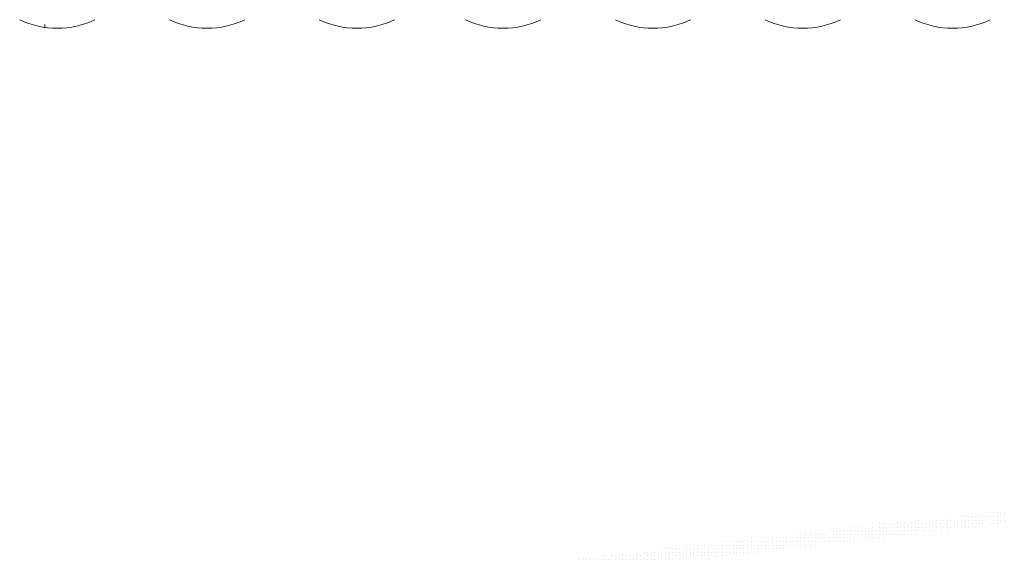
# Model space of a CAD drawing. Header units: metres. Extents: x 5.7 to 89.8, y 4 to 63.5.
# Tile 239 of 256: x 38.1 to 40.7, y 48.4 to 49.8. Entities that reach past the tile are written whole.
import ezdxf

# ---------------------------------------------------------------- set-up
doc = ezdxf.new("R2010")
doc.units = ezdxf.units.M
doc.header["$MEASUREMENT"] = 0
for name, color, linetype in [('PDF17_dim', 7, 'Continuous'), ('PDF17_hatch-borshi', 7, 'Continuous'), ('PDF17_hatch-plan', 7, 'Continuous')]:
    doc.layers.add(name, color=color, linetype=linetype)

msp = doc.modelspace()

# ---------------------------------------------------------------- linework, layer by layer
at = {"layer": 'PDF17_dim', "lineweight": 20}
for centre in [(38.1668, 50.0453), (38.5714, 50.0453), (38.9759, 50.0453), (39.3707, 50.0453), (39.7753, 50.0453), (40.1798, 50.0453), (40.5843, 50.0453)]:
    msp.add_arc(centre, 0.236, 244.5118, 295.4882, dxfattribs=at)
at = {"layer": 'PDF17_hatch-borshi', "lineweight": 18}
for points in [[(40.6854, 48.4995), (40.6854, 48.4995)], [(40.695, 48.4995), (40.695, 48.4995)], [(40.7047, 48.4995), (40.7047, 48.4995)], [(40.7047, 48.4995), (40.7047, 48.4995)], [(40.7047, 48.4995), (40.7047, 48.4995)], [(40.7143, 48.4995), (40.7143, 48.4995)], [(40.7143, 48.4995), (40.7143, 48.4995)], [(40.7239, 48.4995), (40.7239, 48.4995)], [(40.7239, 48.4995), (40.7239, 48.4995)], [(40.3868, 48.4706), (40.3868, 48.4706)], [(40.3965, 48.4706), (40.3965, 48.4706)], [(40.4157, 48.4706), (40.4157, 48.4706)], [(40.4157, 48.4706), (40.4157, 48.4706)], [(40.435, 48.4706), (40.435, 48.4706)], [(40.4446, 48.4706), (40.4446, 48.4706)], [(40.4543, 48.4706), (40.4543, 48.4706)], [(40.4543, 48.4706), (40.4543, 48.4706)], [(40.4735, 48.4706), (40.4735, 48.4706)], [(40.4735, 48.4706), (40.4735, 48.4706)], [(40.4735, 48.4706), (40.4735, 48.4706)], [(40.4831, 48.4803), (40.4831, 48.4803)], [(40.4831, 48.4706), (40.4831, 48.4706)], [(40.4831, 48.4706), (40.4831, 48.4706)], [(40.4928, 48.4803), (40.4928, 48.4803)], [(40.4928, 48.4706), (40.4928, 48.4706)], [(40.4928, 48.4706), (40.4928, 48.4706)], [(40.4928, 48.4706), (40.4928, 48.4706)], [(40.5024, 48.4706), (40.5024, 48.4706)], [(40.5024, 48.4706), (40.5024, 48.4706)], [(40.5024, 48.4706), (40.5024, 48.4706)], [(40.5024, 48.4706), (40.5024, 48.4706)], [(40.512, 48.4706), (40.512, 48.4706)], [(40.512, 48.4706), (40.512, 48.4706)], [(40.5217, 48.4803), (40.5217, 48.4803)], [(40.5217, 48.4803), (40.5217, 48.4803)], [(40.5217, 48.4706), (40.5217, 48.4706)], [(40.5217, 48.4706), (40.5217, 48.4706)], [(40.5313, 48.4706), (40.5313, 48.4706)], [(40.5313, 48.4706), (40.5313, 48.4706)], [(40.5313, 48.4706), (40.5313, 48.4706)], [(40.5409, 48.4803), (40.5409, 48.4803)], [(40.5409, 48.4706), (40.5409, 48.4706)], [(40.5409, 48.4706), (40.5409, 48.4706)], [(40.5506, 48.4803), (40.5506, 48.4803)], [(40.5506, 48.4803), (40.5506, 48.4803)], [(40.5506, 48.4803), (40.5506, 48.4803)], [(40.5506, 48.4803), (40.5506, 48.4803)], [(40.5506, 48.4706), (40.5506, 48.4706)], [(40.5602, 48.4803), (40.5602, 48.4803)], [(40.5602, 48.4803), (40.5602, 48.4803)], [(40.5602, 48.4803), (40.5602, 48.4803)], [(40.5602, 48.4706), (40.5602, 48.4706)], [(40.5698, 48.4803), (40.5698, 48.4803)], [(40.5698, 48.4803), (40.5698, 48.4803)], [(40.5698, 48.4803), (40.5698, 48.4803)], [(40.5698, 48.4706), (40.5698, 48.4706)], [(40.5698, 48.4706), (40.5698, 48.4706)], [(40.5795, 48.4899), (40.5795, 48.4899)], [(40.5795, 48.4803), (40.5795, 48.4803)], [(40.5795, 48.4803), (40.5795, 48.4803)], [(40.5795, 48.4803), (40.5795, 48.4803)], [(40.5891, 48.4803), (40.5891, 48.4803)], [(40.5891, 48.4803), (40.5891, 48.4803)], [(40.5891, 48.4803), (40.5891, 48.4803)], [(40.5891, 48.4706), (40.5891, 48.4706)], [(40.5891, 48.4706), (40.5891, 48.4706)], [(40.5891, 48.4706), (40.5891, 48.4706)], [(40.5987, 48.4803), (40.5987, 48.4803)], [(40.5987, 48.4803), (40.5987, 48.4803)], [(40.5987, 48.4803), (40.5987, 48.4803)], [(40.5987, 48.4706), (40.5987, 48.4706)], [(40.6083, 48.4899), (40.6083, 48.4899)], [(40.6083, 48.4803), (40.6083, 48.4803)], [(40.6083, 48.4803), (40.6083, 48.4803)], [(40.6083, 48.4803), (40.6083, 48.4803)], [(40.6083, 48.4706), (40.6083, 48.4706)], [(40.6083, 48.4706), (40.6083, 48.4706)], [(40.618, 48.4899), (40.618, 48.4899)], [(40.618, 48.4803), (40.618, 48.4803)], [(40.618, 48.4803), (40.618, 48.4803)], [(40.618, 48.4803), (40.618, 48.4803)], [(40.618, 48.4803), (40.618, 48.4803)], [(40.618, 48.4706), (40.618, 48.4706)], [(40.6276, 48.4899), (40.6276, 48.4899)], [(40.6276, 48.4899), (40.6276, 48.4899)], [(40.6276, 48.4803), (40.6276, 48.4803)], [(40.6276, 48.4803), (40.6276, 48.4803)], [(40.6276, 48.4706), (40.6276, 48.4706)], [(40.6276, 48.4706), (40.6276, 48.4706)], [(40.6276, 48.4706), (40.6276, 48.4706)], [(40.6372, 48.4899), (40.6372, 48.4899)], [(40.6372, 48.4899), (40.6372, 48.4899)], [(40.6372, 48.4899), (40.6372, 48.4899)], [(40.6372, 48.4803), (40.6372, 48.4803)], [(40.6372, 48.4803), (40.6372, 48.4803)], [(40.6372, 48.4706), (40.6372, 48.4706)], [(40.6372, 48.4706), (40.6372, 48.4706)], [(40.6469, 48.4899), (40.6469, 48.4899)], [(40.6469, 48.4803), (40.6469, 48.4803)], [(40.6469, 48.4803), (40.6469, 48.4803)], [(40.6469, 48.4803), (40.6469, 48.4803)], [(40.6469, 48.4706), (40.6469, 48.4706)], [(40.6469, 48.4706), (40.6469, 48.4706)], [(40.6565, 48.4899), (40.6565, 48.4899)], [(40.6565, 48.4899), (40.6565, 48.4899)], [(40.6565, 48.4899), (40.6565, 48.4899)], [(40.6565, 48.4899), (40.6565, 48.4899)], [(40.6565, 48.4803), (40.6565, 48.4803)], [(40.6565, 48.4706), (40.6565, 48.4706)], [(40.6565, 48.4706), (40.6565, 48.4706)], [(40.6565, 48.4706), (40.6565, 48.4706)], [(40.6661, 48.4899), (40.6661, 48.4899)], [(40.6661, 48.4899), (40.6661, 48.4899)], [(40.6661, 48.4899), (40.6661, 48.4899)], [(40.6661, 48.4803), (40.6661, 48.4803)], [(40.6661, 48.4803), (40.6661, 48.4803)], [(40.6661, 48.4706), (40.6661, 48.4706)], [(40.6661, 48.4706), (40.6661, 48.4706)], [(40.6661, 48.4706), (40.6661, 48.4706)], [(40.6758, 48.4899), (40.6758, 48.4899)], [(40.6758, 48.4899), (40.6758, 48.4899)], [(40.6758, 48.4899), (40.6758, 48.4899)], [(40.6758, 48.4803), (40.6758, 48.4803)], [(40.6758, 48.4803), (40.6758, 48.4803)], [(40.6854, 48.4899), (40.6854, 48.4899)], [(40.6854, 48.4899), (40.6854, 48.4899)], [(40.6854, 48.4706), (40.6854, 48.4706)], [(40.6854, 48.4706), (40.6854, 48.4706)], [(40.6854, 48.4706), (40.6854, 48.4706)], [(40.6854, 48.4706), (40.6854, 48.4706)], [(40.695, 48.4899), (40.695, 48.4899)], [(40.695, 48.4899), (40.695, 48.4899)], [(40.695, 48.4899), (40.695, 48.4899)], [(40.695, 48.4803), (40.695, 48.4803)], [(40.695, 48.4803), (40.695, 48.4803)], [(40.695, 48.4803), (40.695, 48.4803)], [(40.695, 48.4706), (40.695, 48.4706)], [(40.7047, 48.4899), (40.7047, 48.4899)], [(40.7047, 48.4899), (40.7047, 48.4899)], [(40.7047, 48.4803), (40.7047, 48.4803)], [(40.7047, 48.4803), (40.7047, 48.4803)], [(40.7047, 48.4706), (40.7047, 48.4706)], [(40.7047, 48.4706), (40.7047, 48.4706)], [(40.7143, 48.4899), (40.7143, 48.4899)], [(40.7143, 48.4803), (40.7143, 48.4803)], [(40.7143, 48.4803), (40.7143, 48.4803)], [(40.7143, 48.4803), (40.7143, 48.4803)], [(40.7239, 48.4899), (40.7239, 48.4899)], [(40.7239, 48.4899), (40.7239, 48.4899)], [(40.7239, 48.4899), (40.7239, 48.4899)], [(40.7239, 48.4803), (40.7239, 48.4803)], [(40.1653, 48.4417), (40.1653, 48.4417)], [(40.1749, 48.4417), (40.1749, 48.4417)], [(40.1846, 48.4417), (40.1846, 48.4417)], [(40.2038, 48.4417), (40.2038, 48.4417)], [(40.2038, 48.4417), (40.2038, 48.4417)], [(40.2135, 48.4417), (40.2135, 48.4417)], [(40.2231, 48.4417), (40.2231, 48.4417)], [(40.2327, 48.4514), (40.2327, 48.4514)], [(40.2327, 48.4417), (40.2327, 48.4417)], [(40.2327, 48.4417), (40.2327, 48.4417)], [(40.2424, 48.4417), (40.2424, 48.4417)], [(40.2424, 48.4417), (40.2424, 48.4417)], [(40.252, 48.4514), (40.252, 48.4514)], [(40.2616, 48.4514), (40.2616, 48.4514)], [(40.2616, 48.4417), (40.2616, 48.4417)], [(40.2616, 48.4417), (40.2616, 48.4417)], [(40.2713, 48.4514), (40.2713, 48.4514)], [(40.2713, 48.4514), (40.2713, 48.4514)], [(40.2713, 48.4417), (40.2713, 48.4417)], [(40.2713, 48.4417), (40.2713, 48.4417)], [(40.2809, 48.4514), (40.2809, 48.4514)], [(40.2809, 48.4417), (40.2809, 48.4417)], [(40.2809, 48.4417), (40.2809, 48.4417)], [(40.2809, 48.4417), (40.2809, 48.4417)], [(40.2905, 48.4514), (40.2905, 48.4514)], [(40.2905, 48.4514), (40.2905, 48.4514)], [(40.2905, 48.4514), (40.2905, 48.4514)], [(40.2905, 48.4417), (40.2905, 48.4417)], [(40.3002, 48.4417), (40.3002, 48.4417)], [(40.3002, 48.4417), (40.3002, 48.4417)], [(40.3002, 48.4417), (40.3002, 48.4417)], [(40.3002, 48.4417), (40.3002, 48.4417)], [(40.3098, 48.4514), (40.3098, 48.4514)], [(40.3098, 48.4514), (40.3098, 48.4514)], [(40.3098, 48.4514), (40.3098, 48.4514)], [(40.3098, 48.4417), (40.3098, 48.4417)], [(40.3194, 48.461), (40.3194, 48.461)], [(40.3194, 48.4514), (40.3194, 48.4514)], [(40.3194, 48.4514), (40.3194, 48.4514)], [(40.3194, 48.4417), (40.3194, 48.4417)], [(40.3194, 48.4417), (40.3194, 48.4417)], [(40.3194, 48.4417), (40.3194, 48.4417)], [(40.329, 48.4514), (40.329, 48.4514)], [(40.329, 48.4514), (40.329, 48.4514)], [(40.329, 48.4417), (40.329, 48.4417)], [(40.329, 48.4417), (40.329, 48.4417)], [(40.329, 48.4417), (40.329, 48.4417)], [(40.3387, 48.461), (40.3387, 48.461)], [(40.3387, 48.4514), (40.3387, 48.4514)], [(40.3387, 48.4514), (40.3387, 48.4514)], [(40.3387, 48.4514), (40.3387, 48.4514)], [(40.3387, 48.4417), (40.3387, 48.4417)], [(40.3483, 48.4514), (40.3483, 48.4514)], [(40.3483, 48.4514), (40.3483, 48.4514)], [(40.3483, 48.4514), (40.3483, 48.4514)], [(40.3483, 48.4417), (40.3483, 48.4417)], [(40.3483, 48.4417), (40.3483, 48.4417)], [(40.3579, 48.4514), (40.3579, 48.4514)], [(40.3579, 48.4514), (40.3579, 48.4514)], [(40.3579, 48.4417), (40.3579, 48.4417)], [(40.3676, 48.461), (40.3676, 48.461)], [(40.3676, 48.461), (40.3676, 48.461)], [(40.3676, 48.461), (40.3676, 48.461)], [(40.3676, 48.4514), (40.3676, 48.4514)], [(40.3676, 48.4514), (40.3676, 48.4514)], [(40.3676, 48.4417), (40.3676, 48.4417)], [(40.3772, 48.4514), (40.3772, 48.4514)], [(40.3772, 48.4514), (40.3772, 48.4514)], [(40.3772, 48.4514), (40.3772, 48.4514)], [(40.3772, 48.4417), (40.3772, 48.4417)], [(40.3772, 48.4417), (40.3772, 48.4417)], [(40.3868, 48.461), (40.3868, 48.461)], [(40.3868, 48.4514), (40.3868, 48.4514)], [(40.3868, 48.4514), (40.3868, 48.4514)], [(40.3868, 48.4417), (40.3868, 48.4417)], [(40.3868, 48.4417), (40.3868, 48.4417)], [(40.3965, 48.461), (40.3965, 48.461)], [(40.3965, 48.461), (40.3965, 48.461)], [(40.3965, 48.4514), (40.3965, 48.4514)], [(40.3965, 48.4514), (40.3965, 48.4514)], [(40.3965, 48.4417), (40.3965, 48.4417)], [(40.3965, 48.4417), (40.3965, 48.4417)], [(40.4061, 48.461), (40.4061, 48.461)], [(40.4061, 48.461), (40.4061, 48.461)], [(40.4061, 48.4514), (40.4061, 48.4514)], [(40.4061, 48.4514), (40.4061, 48.4514)], [(40.4061, 48.4417), (40.4061, 48.4417)], [(40.4061, 48.4417), (40.4061, 48.4417)], [(40.4157, 48.461), (40.4157, 48.461)], [(40.4157, 48.461), (40.4157, 48.461)], [(40.4157, 48.4514), (40.4157, 48.4514)], [(40.4157, 48.4417), (40.4157, 48.4417)], [(40.4157, 48.4417), (40.4157, 48.4417)], [(40.4157, 48.4417), (40.4157, 48.4417)], [(40.4254, 48.461), (40.4254, 48.461)], [(40.4254, 48.461), (40.4254, 48.461)], [(40.4254, 48.4417), (40.4254, 48.4417)], [(40.4254, 48.4417), (40.4254, 48.4417)], [(40.4254, 48.4417), (40.4254, 48.4417)], [(40.435, 48.461), (40.435, 48.461)], [(40.435, 48.461), (40.435, 48.461)], [(40.435, 48.4514), (40.435, 48.4514)], [(40.435, 48.4514), (40.435, 48.4514)], [(40.435, 48.4514), (40.435, 48.4514)], [(40.435, 48.4417), (40.435, 48.4417)], [(40.4446, 48.461), (40.4446, 48.461)], [(40.4446, 48.461), (40.4446, 48.461)], [(40.4446, 48.4417), (40.4446, 48.4417)], [(40.4446, 48.4417), (40.4446, 48.4417)], [(40.4446, 48.4417), (40.4446, 48.4417)], [(40.4446, 48.4417), (40.4446, 48.4417)], [(40.4543, 48.461), (40.4543, 48.461)], [(40.4543, 48.461), (40.4543, 48.461)], [(40.4543, 48.4514), (40.4543, 48.4514)], [(40.4543, 48.4514), (40.4543, 48.4514)], [(40.4543, 48.4417), (40.4543, 48.4417)], [(40.4639, 48.461), (40.4639, 48.461)], [(40.4639, 48.461), (40.4639, 48.461)], [(40.4639, 48.461), (40.4639, 48.461)], [(40.4639, 48.4514), (40.4639, 48.4514)], [(40.4639, 48.4417), (40.4639, 48.4417)], [(40.4639, 48.4417), (40.4639, 48.4417)], [(40.4735, 48.461), (40.4735, 48.461)], [(40.4735, 48.4514), (40.4735, 48.4514)], [(40.4735, 48.4514), (40.4735, 48.4514)], [(40.4735, 48.4417), (40.4735, 48.4417)], [(40.4735, 48.4417), (40.4735, 48.4417)], [(40.4735, 48.4417), (40.4735, 48.4417)], [(40.4831, 48.461), (40.4831, 48.461)], [(40.4831, 48.461), (40.4831, 48.461)], [(40.4831, 48.461), (40.4831, 48.461)], [(40.4831, 48.4514), (40.4831, 48.4514)], [(40.4831, 48.4514), (40.4831, 48.4514)], [(40.4831, 48.4417), (40.4831, 48.4417)], [(40.4928, 48.461), (40.4928, 48.461)], [(40.4928, 48.4514), (40.4928, 48.4514)], [(40.4928, 48.4514), (40.4928, 48.4514)], [(40.4928, 48.4514), (40.4928, 48.4514)], [(40.5024, 48.461), (40.5024, 48.461)], [(40.5024, 48.4514), (40.5024, 48.4514)], [(40.5024, 48.4514), (40.5024, 48.4514)], [(40.512, 48.461), (40.512, 48.461)], [(40.512, 48.461), (40.512, 48.461)], [(40.512, 48.4514), (40.512, 48.4514)], [(40.512, 48.4514), (40.512, 48.4514)], [(40.5217, 48.461), (40.5217, 48.461)], [(40.5217, 48.461), (40.5217, 48.461)], [(40.5217, 48.4514), (40.5217, 48.4514)], [(40.5217, 48.4514), (40.5217, 48.4514)], [(40.5217, 48.4514), (40.5217, 48.4514)], [(40.5313, 48.461), (40.5313, 48.461)], [(40.5313, 48.4514), (40.5313, 48.4514)], [(40.5313, 48.4514), (40.5313, 48.4514)], [(40.5313, 48.4514), (40.5313, 48.4514)], [(40.5409, 48.461), (40.5409, 48.461)], [(40.5409, 48.461), (40.5409, 48.461)], [(40.5409, 48.4514), (40.5409, 48.4514)], [(40.5506, 48.461), (40.5506, 48.461)], [(40.5506, 48.4514), (40.5506, 48.4514)], [(40.5506, 48.4514), (40.5506, 48.4514)], [(40.5506, 48.4514), (40.5506, 48.4514)], [(40.5602, 48.461), (40.5602, 48.461)], [(40.5602, 48.461), (40.5602, 48.461)], [(40.5602, 48.461), (40.5602, 48.461)], [(40.5698, 48.461), (40.5698, 48.461)], [(40.5698, 48.461), (40.5698, 48.461)], [(40.5698, 48.4514), (40.5698, 48.4514)], [(40.5698, 48.4514), (40.5698, 48.4514)], [(40.5795, 48.461), (40.5795, 48.461)], [(40.5795, 48.461), (40.5795, 48.461)], [(40.5795, 48.461), (40.5795, 48.461)], [(40.5795, 48.461), (40.5795, 48.461)], [(40.5891, 48.461), (40.5891, 48.461)], [(40.5987, 48.461), (40.5987, 48.461)], [(40.5987, 48.461), (40.5987, 48.461)], [(40.5987, 48.461), (40.5987, 48.461)], [(40.6083, 48.461), (40.6083, 48.461)], [(40.6083, 48.461), (40.6083, 48.461)], [(40.618, 48.461), (40.618, 48.461)], [(40.618, 48.461), (40.618, 48.461)], [(40.6276, 48.461), (40.6276, 48.461)], [(40.6276, 48.461), (40.6276, 48.461)], [(40.6276, 48.461), (40.6276, 48.461)], [(40.6372, 48.461), (40.6372, 48.461)], [(40.6469, 48.461), (40.6469, 48.461)], [(39.9631, 48.4225), (39.9631, 48.4225)], [(39.9631, 48.4225), (39.9631, 48.4225)], [(39.9727, 48.4225), (39.9727, 48.4225)], [(39.9823, 48.4225), (39.9823, 48.4225)], [(39.992, 48.4225), (39.992, 48.4225)], [(39.992, 48.4225), (39.992, 48.4225)], [(40.0016, 48.4225), (40.0016, 48.4225)], [(40.0112, 48.4225), (40.0112, 48.4225)], [(40.0208, 48.4225), (40.0208, 48.4225)], [(40.0208, 48.4225), (40.0208, 48.4225)], [(40.0208, 48.4225), (40.0208, 48.4225)], [(40.0305, 48.4225), (40.0305, 48.4225)], [(40.0305, 48.4225), (40.0305, 48.4225)], [(40.0305, 48.4225), (40.0305, 48.4225)], [(40.0401, 48.4321), (40.0401, 48.4321)], [(40.0401, 48.4225), (40.0401, 48.4225)], [(40.0497, 48.4225), (40.0497, 48.4225)], [(40.0497, 48.4225), (40.0497, 48.4225)], [(40.0497, 48.4225), (40.0497, 48.4225)], [(40.0594, 48.4225), (40.0594, 48.4225)], [(40.069, 48.4321), (40.069, 48.4321)], [(40.069, 48.4225), (40.069, 48.4225)], [(40.0786, 48.4225), (40.0786, 48.4225)], [(40.0786, 48.4225), (40.0786, 48.4225)], [(40.0786, 48.4225), (40.0786, 48.4225)], [(40.0883, 48.4225), (40.0883, 48.4225)], [(40.0979, 48.4321), (40.0979, 48.4321)], [(40.0979, 48.4321), (40.0979, 48.4321)], [(40.0979, 48.4225), (40.0979, 48.4225)], [(40.0979, 48.4225), (40.0979, 48.4225)], [(40.1075, 48.4321), (40.1075, 48.4321)], [(40.1075, 48.4225), (40.1075, 48.4225)], [(40.1075, 48.4225), (40.1075, 48.4225)], [(40.1172, 48.4321), (40.1172, 48.4321)], [(40.1172, 48.4225), (40.1172, 48.4225)], [(40.1172, 48.4225), (40.1172, 48.4225)], [(40.1268, 48.4321), (40.1268, 48.4321)], [(40.1268, 48.4225), (40.1268, 48.4225)], [(40.1268, 48.4225), (40.1268, 48.4225)], [(40.1268, 48.4225), (40.1268, 48.4225)], [(40.1364, 48.4321), (40.1364, 48.4321)], [(40.1364, 48.4321), (40.1364, 48.4321)], [(40.1364, 48.4321), (40.1364, 48.4321)], [(40.1364, 48.4225), (40.1364, 48.4225)], [(40.1364, 48.4225), (40.1364, 48.4225)], [(40.1364, 48.4225), (40.1364, 48.4225)], [(40.1461, 48.4225), (40.1461, 48.4225)], [(40.1461, 48.4225), (40.1461, 48.4225)], [(40.1461, 48.4225), (40.1461, 48.4225)], [(40.1557, 48.4321), (40.1557, 48.4321)], [(40.1557, 48.4321), (40.1557, 48.4321)], [(40.1557, 48.4321), (40.1557, 48.4321)], [(40.1557, 48.4225), (40.1557, 48.4225)], [(40.1557, 48.4225), (40.1557, 48.4225)], [(40.1653, 48.4321), (40.1653, 48.4321)], [(40.1653, 48.4225), (40.1653, 48.4225)], [(40.1653, 48.4225), (40.1653, 48.4225)], [(40.1653, 48.4225), (40.1653, 48.4225)], [(40.1653, 48.4225), (40.1653, 48.4225)], [(40.1749, 48.4321), (40.1749, 48.4321)], [(40.1749, 48.4321), (40.1749, 48.4321)], [(40.1749, 48.4225), (40.1749, 48.4225)], [(40.1749, 48.4225), (40.1749, 48.4225)], [(40.1749, 48.4225), (40.1749, 48.4225)], [(40.1846, 48.4321), (40.1846, 48.4321)], [(40.1846, 48.4321), (40.1846, 48.4321)], [(40.1846, 48.4321), (40.1846, 48.4321)], [(40.1846, 48.4321), (40.1846, 48.4321)], [(40.1942, 48.4321), (40.1942, 48.4321)], [(40.1942, 48.4321), (40.1942, 48.4321)], [(40.1942, 48.4321), (40.1942, 48.4321)], [(40.1942, 48.4225), (40.1942, 48.4225)], [(40.1942, 48.4225), (40.1942, 48.4225)], [(40.2038, 48.4321), (40.2038, 48.4321)], [(40.2038, 48.4321), (40.2038, 48.4321)], [(40.2038, 48.4321), (40.2038, 48.4321)], [(40.2038, 48.4225), (40.2038, 48.4225)], [(40.2135, 48.4321), (40.2135, 48.4321)], [(40.2135, 48.4321), (40.2135, 48.4321)], [(40.2135, 48.4321), (40.2135, 48.4321)], [(40.2135, 48.4225), (40.2135, 48.4225)], [(40.2135, 48.4225), (40.2135, 48.4225)], [(40.2231, 48.4321), (40.2231, 48.4321)], [(40.2231, 48.4321), (40.2231, 48.4321)], [(40.2231, 48.4321), (40.2231, 48.4321)], [(40.2231, 48.4321), (40.2231, 48.4321)], [(40.2327, 48.4321), (40.2327, 48.4321)], [(40.2327, 48.4321), (40.2327, 48.4321)], [(40.2327, 48.4321), (40.2327, 48.4321)], [(40.2327, 48.4225), (40.2327, 48.4225)], [(40.2327, 48.4225), (40.2327, 48.4225)], [(40.2424, 48.4321), (40.2424, 48.4321)], [(40.2424, 48.4321), (40.2424, 48.4321)], [(40.2424, 48.4321), (40.2424, 48.4321)], [(40.2424, 48.4225), (40.2424, 48.4225)], [(40.252, 48.4321), (40.252, 48.4321)], [(40.252, 48.4321), (40.252, 48.4321)], [(40.252, 48.4321), (40.252, 48.4321)], [(40.252, 48.4321), (40.252, 48.4321)], [(40.252, 48.4225), (40.252, 48.4225)], [(40.252, 48.4225), (40.252, 48.4225)], [(40.2616, 48.4321), (40.2616, 48.4321)], [(40.2616, 48.4321), (40.2616, 48.4321)], [(40.2616, 48.4225), (40.2616, 48.4225)], [(40.2616, 48.4225), (40.2616, 48.4225)], [(40.2713, 48.4321), (40.2713, 48.4321)], [(40.2713, 48.4321), (40.2713, 48.4321)], [(40.2713, 48.4321), (40.2713, 48.4321)], [(40.2809, 48.4321), (40.2809, 48.4321)], [(40.2809, 48.4321), (40.2809, 48.4321)], [(40.2809, 48.4225), (40.2809, 48.4225)], [(40.2905, 48.4321), (40.2905, 48.4321)], [(40.2905, 48.4225), (40.2905, 48.4225)], [(40.3002, 48.4321), (40.3002, 48.4321)], [(40.3002, 48.4321), (40.3002, 48.4321)], [(40.3098, 48.4321), (40.3098, 48.4321)], [(40.3098, 48.4321), (40.3098, 48.4321)], [(40.3098, 48.4225), (40.3098, 48.4225)], [(40.3098, 48.4225), (40.3098, 48.4225)], [(40.3194, 48.4321), (40.3194, 48.4321)], [(40.3194, 48.4321), (40.3194, 48.4321)], [(40.3387, 48.4321), (40.3387, 48.4321)], [(40.3387, 48.4321), (40.3387, 48.4321)], [(40.3483, 48.4321), (40.3483, 48.4321)], [(40.3483, 48.4321), (40.3483, 48.4321)], [(40.3579, 48.4321), (40.3579, 48.4321)], [(40.3676, 48.4321), (40.3676, 48.4321)], [(40.3676, 48.4321), (40.3676, 48.4321)], [(40.3868, 48.4321), (40.3868, 48.4321)], [(40.3868, 48.4321), (40.3868, 48.4321)], [(40.3965, 48.4321), (40.3965, 48.4321)], [(39.7319, 48.3936), (39.7319, 48.3936)], [(39.7512, 48.3936), (39.7512, 48.3936)], [(39.7512, 48.3936), (39.7512, 48.3936)], [(39.7512, 48.3936), (39.7512, 48.3936)], [(39.7512, 48.3936), (39.7512, 48.3936)], [(39.7608, 48.3936), (39.7608, 48.3936)], [(39.7704, 48.3936), (39.7704, 48.3936)], [(39.7704, 48.3936), (39.7704, 48.3936)], [(39.7704, 48.3936), (39.7704, 48.3936)], [(39.7801, 48.3936), (39.7801, 48.3936)], [(39.7801, 48.3936), (39.7801, 48.3936)], [(39.7897, 48.3936), (39.7897, 48.3936)], [(39.7897, 48.3936), (39.7897, 48.3936)], [(39.7993, 48.4032), (39.7993, 48.4032)], [(39.7993, 48.3936), (39.7993, 48.3936)], [(39.7993, 48.3936), (39.7993, 48.3936)], [(39.809, 48.4032), (39.809, 48.4032)], [(39.809, 48.3936), (39.809, 48.3936)], [(39.809, 48.3936), (39.809, 48.3936)], [(39.809, 48.3936), (39.809, 48.3936)], [(39.8186, 48.4032), (39.8186, 48.4032)], [(39.8186, 48.4032), (39.8186, 48.4032)], [(39.8186, 48.3936), (39.8186, 48.3936)], [(39.8186, 48.3936), (39.8186, 48.3936)], [(39.8186, 48.3936), (39.8186, 48.3936)], [(39.8282, 48.4032), (39.8282, 48.4032)], [(39.8282, 48.3936), (39.8282, 48.3936)], [(39.8379, 48.4032), (39.8379, 48.4032)], [(39.8379, 48.4032), (39.8379, 48.4032)], [(39.8379, 48.4032), (39.8379, 48.4032)], [(39.8379, 48.3936), (39.8379, 48.3936)], [(39.8379, 48.3936), (39.8379, 48.3936)], [(39.8475, 48.4032), (39.8475, 48.4032)], [(39.8475, 48.3936), (39.8475, 48.3936)], [(39.8475, 48.3936), (39.8475, 48.3936)], [(39.8571, 48.4032), (39.8571, 48.4032)], [(39.8571, 48.4032), (39.8571, 48.4032)], [(39.8571, 48.4032), (39.8571, 48.4032)], [(39.8667, 48.4128), (39.8667, 48.4128)], [(39.8667, 48.4032), (39.8667, 48.4032)], [(39.8667, 48.4032), (39.8667, 48.4032)], [(39.8667, 48.4032), (39.8667, 48.4032)], [(39.8667, 48.3936), (39.8667, 48.3936)], [(39.8667, 48.3936), (39.8667, 48.3936)], [(39.8764, 48.4032), (39.8764, 48.4032)], [(39.8764, 48.4032), (39.8764, 48.4032)], [(39.8764, 48.3936), (39.8764, 48.3936)], [(39.886, 48.4128), (39.886, 48.4128)], [(39.886, 48.4032), (39.886, 48.4032)], [(39.886, 48.4032), (39.886, 48.4032)], [(39.886, 48.3936), (39.886, 48.3936)], [(39.886, 48.3936), (39.886, 48.3936)], [(39.8956, 48.4128), (39.8956, 48.4128)], [(39.8956, 48.4032), (39.8956, 48.4032)], [(39.8956, 48.4032), (39.8956, 48.4032)], [(39.8956, 48.4032), (39.8956, 48.4032)], [(39.8956, 48.3936), (39.8956, 48.3936)], [(39.8956, 48.3936), (39.8956, 48.3936)], [(39.9053, 48.4128), (39.9053, 48.4128)], [(39.9053, 48.4128), (39.9053, 48.4128)], [(39.9053, 48.3936), (39.9053, 48.3936)], [(39.9053, 48.3936), (39.9053, 48.3936)], [(39.9053, 48.3936), (39.9053, 48.3936)], [(39.9053, 48.3936), (39.9053, 48.3936)], [(39.9149, 48.4128), (39.9149, 48.4128)], [(39.9149, 48.4128), (39.9149, 48.4128)], [(39.9149, 48.4032), (39.9149, 48.4032)], [(39.9149, 48.4032), (39.9149, 48.4032)], [(39.9149, 48.3936), (39.9149, 48.3936)], [(39.9149, 48.3936), (39.9149, 48.3936)], [(39.9245, 48.4128), (39.9245, 48.4128)], [(39.9245, 48.4032), (39.9245, 48.4032)], [(39.9245, 48.4032), (39.9245, 48.4032)], [(39.9245, 48.3936), (39.9245, 48.3936)], [(39.9245, 48.3936), (39.9245, 48.3936)], [(39.9342, 48.4128), (39.9342, 48.4128)], [(39.9342, 48.4128), (39.9342, 48.4128)], [(39.9342, 48.4128), (39.9342, 48.4128)], [(39.9342, 48.3936), (39.9342, 48.3936)], [(39.9342, 48.3936), (39.9342, 48.3936)], [(39.9342, 48.3936), (39.9342, 48.3936)], [(39.9342, 48.3936), (39.9342, 48.3936)], [(39.9438, 48.4128), (39.9438, 48.4128)], [(39.9438, 48.4128), (39.9438, 48.4128)], [(39.9438, 48.4032), (39.9438, 48.4032)], [(39.9438, 48.4032), (39.9438, 48.4032)], [(39.9438, 48.3936), (39.9438, 48.3936)], [(39.9534, 48.4128), (39.9534, 48.4128)], [(39.9534, 48.4128), (39.9534, 48.4128)], [(39.9534, 48.4128), (39.9534, 48.4128)], [(39.9534, 48.4032), (39.9534, 48.4032)], [(39.9534, 48.3936), (39.9534, 48.3936)], [(39.9534, 48.3936), (39.9534, 48.3936)], [(39.9534, 48.3936), (39.9534, 48.3936)], [(39.9534, 48.3936), (39.9534, 48.3936)], [(39.9631, 48.4128), (39.9631, 48.4128)], [(39.9631, 48.4128), (39.9631, 48.4128)], [(39.9631, 48.4128), (39.9631, 48.4128)], [(39.9631, 48.4032), (39.9631, 48.4032)], [(39.9631, 48.4032), (39.9631, 48.4032)], [(39.9631, 48.3936), (39.9631, 48.3936)], [(39.9631, 48.3936), (39.9631, 48.3936)], [(39.9631, 48.3936), (39.9631, 48.3936)], [(39.9727, 48.4128), (39.9727, 48.4128)], [(39.9727, 48.4128), (39.9727, 48.4128)], [(39.9727, 48.4128), (39.9727, 48.4128)], [(39.9727, 48.4032), (39.9727, 48.4032)], [(39.9727, 48.3936), (39.9727, 48.3936)], [(39.9823, 48.4128), (39.9823, 48.4128)], [(39.9823, 48.4032), (39.9823, 48.4032)], [(39.9823, 48.4032), (39.9823, 48.4032)], [(39.9823, 48.4032), (39.9823, 48.4032)], [(39.9823, 48.3936), (39.9823, 48.3936)], [(39.992, 48.4128), (39.992, 48.4128)], [(39.992, 48.4032), (39.992, 48.4032)], [(39.992, 48.4032), (39.992, 48.4032)], [(39.992, 48.3936), (39.992, 48.3936)], [(39.992, 48.3936), (39.992, 48.3936)], [(40.0016, 48.4128), (40.0016, 48.4128)], [(40.0016, 48.4128), (40.0016, 48.4128)], [(40.0016, 48.4128), (40.0016, 48.4128)], [(40.0016, 48.4032), (40.0016, 48.4032)], [(40.0016, 48.4032), (40.0016, 48.4032)], [(40.0016, 48.3936), (40.0016, 48.3936)], [(40.0112, 48.4128), (40.0112, 48.4128)], [(40.0112, 48.4032), (40.0112, 48.4032)], [(40.0112, 48.4032), (40.0112, 48.4032)], [(40.0112, 48.4032), (40.0112, 48.4032)], [(40.0112, 48.3936), (40.0112, 48.3936)], [(40.0112, 48.3936), (40.0112, 48.3936)], [(40.0208, 48.4128), (40.0208, 48.4128)], [(40.0208, 48.4128), (40.0208, 48.4128)], [(40.0208, 48.4032), (40.0208, 48.4032)], [(40.0208, 48.4032), (40.0208, 48.4032)], [(40.0208, 48.3936), (40.0208, 48.3936)], [(40.0305, 48.4128), (40.0305, 48.4128)], [(40.0305, 48.4128), (40.0305, 48.4128)], [(40.0305, 48.4032), (40.0305, 48.4032)], [(40.0305, 48.3936), (40.0305, 48.3936)], [(40.0305, 48.3936), (40.0305, 48.3936)], [(40.0401, 48.4128), (40.0401, 48.4128)], [(40.0401, 48.4032), (40.0401, 48.4032)], [(40.0401, 48.4032), (40.0401, 48.4032)], [(40.0401, 48.4032), (40.0401, 48.4032)], [(40.0497, 48.4128), (40.0497, 48.4128)], [(40.0497, 48.4128), (40.0497, 48.4128)], [(40.0497, 48.4128), (40.0497, 48.4128)], [(40.0497, 48.3936), (40.0497, 48.3936)], [(40.0497, 48.3936), (40.0497, 48.3936)], [(40.0594, 48.4128), (40.0594, 48.4128)], [(40.0594, 48.4128), (40.0594, 48.4128)], [(40.0594, 48.4032), (40.0594, 48.4032)], [(40.0594, 48.4032), (40.0594, 48.4032)], [(40.069, 48.4128), (40.069, 48.4128)], [(40.069, 48.4128), (40.069, 48.4128)], [(40.069, 48.4128), (40.069, 48.4128)], [(40.069, 48.4128), (40.069, 48.4128)], [(40.069, 48.4032), (40.069, 48.4032)], [(40.0786, 48.4128), (40.0786, 48.4128)], [(40.0786, 48.4032), (40.0786, 48.4032)], [(40.0786, 48.4032), (40.0786, 48.4032)], [(40.0883, 48.4128), (40.0883, 48.4128)], [(40.0883, 48.4128), (40.0883, 48.4128)], [(40.0883, 48.4128), (40.0883, 48.4128)], [(40.0883, 48.4128), (40.0883, 48.4128)], [(40.0979, 48.4128), (40.0979, 48.4128)], [(40.0979, 48.4128), (40.0979, 48.4128)], [(40.0979, 48.4128), (40.0979, 48.4128)], [(40.0979, 48.4032), (40.0979, 48.4032)], [(40.0979, 48.4032), (40.0979, 48.4032)], [(40.1075, 48.4128), (40.1075, 48.4128)], [(40.1075, 48.4128), (40.1075, 48.4128)], [(40.1075, 48.4032), (40.1075, 48.4032)], [(40.1172, 48.4128), (40.1172, 48.4128)], [(40.1172, 48.4128), (40.1172, 48.4128)], [(40.1172, 48.4032), (40.1172, 48.4032)], [(40.1268, 48.4128), (40.1268, 48.4128)], [(40.1268, 48.4128), (40.1268, 48.4128)], [(40.1268, 48.4032), (40.1268, 48.4032)], [(40.1268, 48.4032), (40.1268, 48.4032)], [(40.1364, 48.4128), (40.1364, 48.4128)], [(40.1461, 48.4128), (40.1461, 48.4128)], [(40.1461, 48.4128), (40.1461, 48.4128)], [(40.1557, 48.4128), (40.1557, 48.4128)], [(40.1653, 48.4128), (40.1653, 48.4128)], [(40.1653, 48.4128), (40.1653, 48.4128)], [(40.1749, 48.4128), (40.1749, 48.4128)], [(40.1846, 48.4128), (40.1846, 48.4128)], [(40.1846, 48.4128), (40.1846, 48.4128)], [(40.2038, 48.4128), (40.2038, 48.4128)], [(40.2038, 48.4128), (40.2038, 48.4128)], [(40.2135, 48.4128), (40.2135, 48.4128)], [(39.5778, 48.3743), (39.5778, 48.3743)], [(39.5874, 48.3743), (39.5874, 48.3743)], [(39.5971, 48.3743), (39.5971, 48.3743)], [(39.5971, 48.3743), (39.5971, 48.3743)], [(39.6067, 48.3743), (39.6067, 48.3743)], [(39.6067, 48.3743), (39.6067, 48.3743)], [(39.6163, 48.3743), (39.6163, 48.3743)], [(39.6163, 48.3743), (39.6163, 48.3743)], [(39.6163, 48.3743), (39.6163, 48.3743)], [(39.626, 48.3743), (39.626, 48.3743)], [(39.626, 48.3743), (39.626, 48.3743)], [(39.6356, 48.3743), (39.6356, 48.3743)], [(39.6356, 48.3743), (39.6356, 48.3743)], [(39.6356, 48.3743), (39.6356, 48.3743)], [(39.6452, 48.3839), (39.6452, 48.3839)], [(39.6452, 48.3839), (39.6452, 48.3839)], [(39.6452, 48.3743), (39.6452, 48.3743)], [(39.6549, 48.3743), (39.6549, 48.3743)], [(39.6549, 48.3743), (39.6549, 48.3743)], [(39.6549, 48.3743), (39.6549, 48.3743)], [(39.6549, 48.3743), (39.6549, 48.3743)], [(39.6645, 48.3839), (39.6645, 48.3839)], [(39.6645, 48.3743), (39.6645, 48.3743)], [(39.6645, 48.3743), (39.6645, 48.3743)], [(39.6741, 48.3839), (39.6741, 48.3839)], [(39.6741, 48.3839), (39.6741, 48.3839)], [(39.6741, 48.3743), (39.6741, 48.3743)], [(39.6838, 48.3839), (39.6838, 48.3839)], [(39.6838, 48.3839), (39.6838, 48.3839)], [(39.6838, 48.3743), (39.6838, 48.3743)], [(39.6838, 48.3743), (39.6838, 48.3743)], [(39.6934, 48.3839), (39.6934, 48.3839)], [(39.6934, 48.3839), (39.6934, 48.3839)], [(39.6934, 48.3743), (39.6934, 48.3743)], [(39.703, 48.3839), (39.703, 48.3839)], [(39.703, 48.3839), (39.703, 48.3839)], [(39.703, 48.3839), (39.703, 48.3839)], [(39.703, 48.3743), (39.703, 48.3743)], [(39.7126, 48.3839), (39.7126, 48.3839)], [(39.7126, 48.3839), (39.7126, 48.3839)], [(39.7126, 48.3839), (39.7126, 48.3839)], [(39.7126, 48.3743), (39.7126, 48.3743)], [(39.7126, 48.3743), (39.7126, 48.3743)], [(39.7223, 48.3839), (39.7223, 48.3839)], [(39.7223, 48.3839), (39.7223, 48.3839)], [(39.7223, 48.3743), (39.7223, 48.3743)], [(39.7319, 48.3839), (39.7319, 48.3839)], [(39.7319, 48.3839), (39.7319, 48.3839)], [(39.7319, 48.3839), (39.7319, 48.3839)], [(39.7319, 48.3743), (39.7319, 48.3743)], [(39.7319, 48.3743), (39.7319, 48.3743)], [(39.7415, 48.3839), (39.7415, 48.3839)], [(39.7415, 48.3839), (39.7415, 48.3839)], [(39.7415, 48.3839), (39.7415, 48.3839)], [(39.7415, 48.3743), (39.7415, 48.3743)], [(39.7415, 48.3743), (39.7415, 48.3743)], [(39.7512, 48.3743), (39.7512, 48.3743)], [(39.7512, 48.3743), (39.7512, 48.3743)], [(39.7512, 48.3743), (39.7512, 48.3743)], [(39.7608, 48.3839), (39.7608, 48.3839)], [(39.7608, 48.3839), (39.7608, 48.3839)], [(39.7608, 48.3839), (39.7608, 48.3839)], [(39.7608, 48.3743), (39.7608, 48.3743)], [(39.7608, 48.3743), (39.7608, 48.3743)], [(39.7704, 48.3839), (39.7704, 48.3839)], [(39.7704, 48.3743), (39.7704, 48.3743)], [(39.7704, 48.3743), (39.7704, 48.3743)], [(39.7704, 48.3743), (39.7704, 48.3743)], [(39.7704, 48.3743), (39.7704, 48.3743)], [(39.7801, 48.3839), (39.7801, 48.3839)], [(39.7801, 48.3839), (39.7801, 48.3839)], [(39.7801, 48.3743), (39.7801, 48.3743)], [(39.7801, 48.3743), (39.7801, 48.3743)], [(39.7801, 48.3743), (39.7801, 48.3743)], [(39.7801, 48.3743), (39.7801, 48.3743)], [(39.7897, 48.3839), (39.7897, 48.3839)], [(39.7897, 48.3743), (39.7897, 48.3743)], [(39.7897, 48.3743), (39.7897, 48.3743)], [(39.7993, 48.3839), (39.7993, 48.3839)], [(39.7993, 48.3743), (39.7993, 48.3743)], [(39.7993, 48.3743), (39.7993, 48.3743)], [(39.7993, 48.3743), (39.7993, 48.3743)], [(39.7993, 48.3743), (39.7993, 48.3743)], [(39.809, 48.3839), (39.809, 48.3839)], [(39.809, 48.3743), (39.809, 48.3743)], [(39.809, 48.3743), (39.809, 48.3743)], [(39.809, 48.3743), (39.809, 48.3743)], [(39.8186, 48.3839), (39.8186, 48.3839)], [(39.8186, 48.3839), (39.8186, 48.3839)], [(39.8186, 48.3839), (39.8186, 48.3839)], [(39.8186, 48.3743), (39.8186, 48.3743)], [(39.8186, 48.3743), (39.8186, 48.3743)], [(39.8282, 48.3839), (39.8282, 48.3839)], [(39.8282, 48.3839), (39.8282, 48.3839)], [(39.8282, 48.3743), (39.8282, 48.3743)], [(39.8282, 48.3743), (39.8282, 48.3743)], [(39.8282, 48.3743), (39.8282, 48.3743)], [(39.8379, 48.3839), (39.8379, 48.3839)], [(39.8379, 48.3839), (39.8379, 48.3839)], [(39.8475, 48.3839), (39.8475, 48.3839)], [(39.8475, 48.3839), (39.8475, 48.3839)], [(39.8475, 48.3743), (39.8475, 48.3743)], [(39.8475, 48.3743), (39.8475, 48.3743)], [(39.8571, 48.3839), (39.8571, 48.3839)], [(39.8571, 48.3839), (39.8571, 48.3839)], [(39.8571, 48.3839), (39.8571, 48.3839)], [(39.8571, 48.3743), (39.8571, 48.3743)], [(39.8667, 48.3839), (39.8667, 48.3839)], [(39.8667, 48.3839), (39.8667, 48.3839)], [(39.8667, 48.3743), (39.8667, 48.3743)], [(39.8764, 48.3839), (39.8764, 48.3839)], [(39.8764, 48.3839), (39.8764, 48.3839)], [(39.8764, 48.3839), (39.8764, 48.3839)], [(39.886, 48.3839), (39.886, 48.3839)], [(39.886, 48.3839), (39.886, 48.3839)], [(39.8956, 48.3839), (39.8956, 48.3839)], [(39.9053, 48.3839), (39.9053, 48.3839)], [(39.9053, 48.3839), (39.9053, 48.3839)], [(39.9149, 48.3839), (39.9149, 48.3839)], [(39.9245, 48.3839), (39.9245, 48.3839)], [(39.9245, 48.3839), (39.9245, 48.3839)], [(39.9438, 48.3839), (39.9438, 48.3839)], [(39.9438, 48.3839), (39.9438, 48.3839)], [(39.9631, 48.3839), (39.9631, 48.3839)], [(39.9727, 48.3839), (39.9727, 48.3839)]]:
    msp.add_lwpolyline(points, dxfattribs=at)
at = {"layer": 'PDF17_hatch-plan', "lineweight": 18}
for points in [[(38.1331, 49.8094), (38.1331, 49.819)], [(38.2102, 49.819), (38.2102, 49.819)]]:
    msp.add_lwpolyline(points, dxfattribs=at)

doc.saveas('drawing.dxf')
